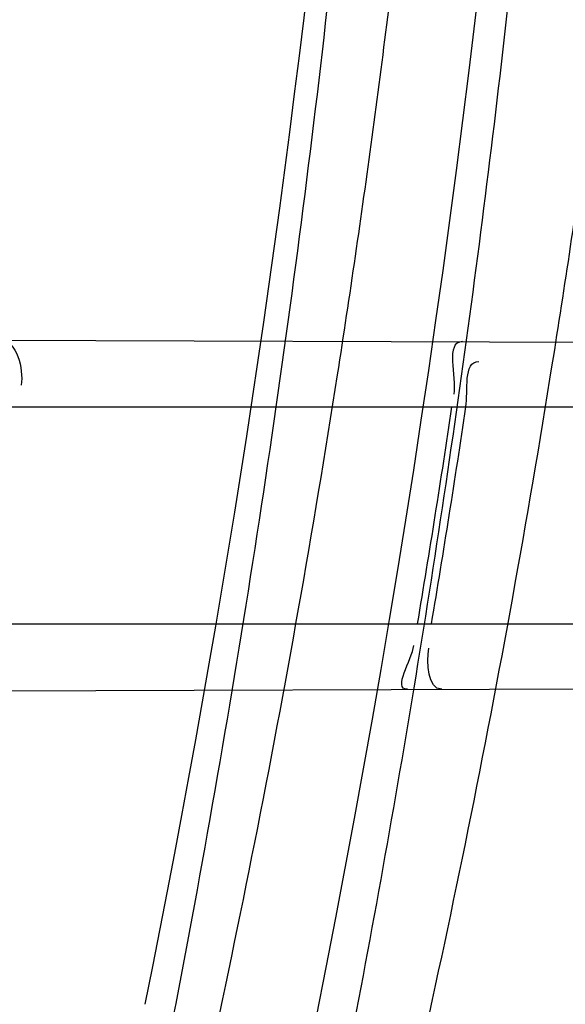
# Model space of a CAD drawing. Header units: millimetres. Extents: x 0 to 297, y 0 to 210.
# Tile 32 of 256: x 146.2236 to 146.2412, y 90.9915 to 91.0233. Entities that reach past the tile are written whole.
import ezdxf

# ---------------------------------------------------------------- set-up
doc = ezdxf.new("R2010")
doc.units = ezdxf.units.MM
doc.header["$LTSCALE"] = 16.335
doc.layers.get('0').update_dxf_attribs({"linetype": 'CONTINUOUS'})
for name, color, linetype in [('01_GLOBAL', 7, 'CONTINUOUS'), ('INTFCLR_1', 7, 'CONTINUOUS'), ('INTFCLR_144815', 7, 'CONTINUOUS')]:
    doc.layers.add(name, color=color, linetype=linetype)

msp = doc.modelspace()

# ---------------------------------------------------------------- linework, layer by layer
at = {"color": 7, "linetype": 'Continuous'}
msp.add_circle((146.8548034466, 92.13446435), 2.66, dxfattribs=at)
at = {"color": 9, "linetype": 'Continuous'}
msp.add_arc((146.8548034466, 92.13446435), 2.6259090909, 182.9674534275, 267.0325465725, dxfattribs=at)
at = {"layer": '01_GLOBAL', "color": 7, "linetype": 'Continuous'}
msp.add_circle((146.8548034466, 92.13446435), 2.695, dxfattribs=at)
at = {"layer": 'INTFCLR_1', "color": 9, "linetype": 'Continuous'}
for p, q in [((146.1996504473, 91.013011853), (146.2590831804, 91.0128043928)), ((146.2003395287, 91.0107686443), (146.2587718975, 91.0107686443)), ((146.1991169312, 91.00376864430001), (146.2577184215, 91.00376864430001)), ((146.1976335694, 91.00151839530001), (146.2574161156, 91.00172707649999))]:
    msp.add_line(p, q, dxfattribs=at)
at = {"layer": 'INTFCLR_1', "color": 6, "linetype": 'Continuous'}
for centre, radius, start, end in [((145.8396077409, 91.0702686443), 0.4224162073, 270, 90.00000002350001), ((145.8396077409, 91.0702686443), 0.4014439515, 270, 90.00000002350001), ((145.8396383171, 91.0702675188), 0.4023317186, 350.4862845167, 351.4956140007), ((145.8400702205, 91.0702675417), 0.402350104, 350.4867199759, 351.4960021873)]:
    msp.add_arc(centre, radius, start, end, dxfattribs=at)
at = {"layer": 'INTFCLR_1', "color": 9, "linetype": 'Continuous'}
for points, knots in [([(146.215167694, 90.9396470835), (146.2159987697, 90.9419085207), (146.2176274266, 90.946474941), (146.2207305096, 90.9557355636), (146.2257654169, 90.97235802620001), (146.2304341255, 90.99186806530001), (146.2335169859, 91.0093050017), (146.2348129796, 91.0182086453), (146.2354818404, 91.02335838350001), (146.2370256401, 91.0362869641), (146.2386297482, 91.0583777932), (146.2383725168, 91.0844410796), (146.2371603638, 91.1013312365), (146.2363978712, 91.10913017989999), (146.2358364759, 91.11431722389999), (146.2341019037, 91.1283170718), (146.2301634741, 91.1507347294), (146.2244881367, 91.17262139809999), (146.2204287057, 91.18561168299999), (146.2189019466, 91.1902581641), (146.2165792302, 91.19710265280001), (146.2113391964, 91.2114121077), (146.2022901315, 91.2324139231), (146.191984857, 91.25225539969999), (146.1848007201, 91.2644679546), (146.1814430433, 91.2699042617), (146.1792124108, 91.2734478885), (146.1731796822, 91.2827676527), (146.1630706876, 91.2970711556), (146.1490288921, 91.31448381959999), (146.1371354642, 91.3275359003), (146.1288272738, 91.33587871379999), (146.1242335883, 91.3402958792), (146.1178598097, 91.34625301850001), (146.1089384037, 91.3540531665), (146.0992814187, 91.3616216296), (146.0931582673, 91.3659756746), (146.0901748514, 91.36797805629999), (146.0877179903, 91.3695554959), (146.0855301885, 91.370872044), (146.0836031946, 91.37188306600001), (146.0825200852, 91.3723860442), (146.0816575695, 91.37269367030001), (146.0810609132, 91.3728329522), (146.0805598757, 91.3727572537), (146.0804622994, 91.37228572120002), (146.0807027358, 91.3717645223), (146.0811202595, 91.37104224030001), (146.0817948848, 91.3701330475), (146.0826939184, 91.36902450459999), (146.0838249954, 91.3677243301), (146.0851758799, 91.36623182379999), (146.086740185, 91.3645487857), (146.0892045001, 91.3619398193), (146.0927127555, 91.3582725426), (146.0992604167, 91.35140180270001), (146.106411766, 91.3436935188), (146.1129263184, 91.3363261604), (146.1169531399, 91.331641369), (146.123428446, 91.3239507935), (146.1333417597, 91.31148785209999), (146.1463378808, 91.2933556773), (146.155744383, 91.27855323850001), (146.1619029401, 91.26801686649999), (146.1660815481, 91.2606062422), (146.1732904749, 91.2470796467), (146.1829180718, 91.22665319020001), (146.189559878, 91.2096229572), (146.192649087, 91.2007931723)], [0, 0, 0, 0, 0.0103790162, 0.0208837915, 0.0420711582, 0.08518389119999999, 0.1071959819, 0.1183353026, 0.1239410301, 0.1295663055, 0.1744258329, 0.2192337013, 0.2417180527, 0.2473539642, 0.2529903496, 0.2641931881, 0.3081223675, 0.3509244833, 0.3614867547, 0.3667496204, 0.3719934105, 0.3926231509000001, 0.4323812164, 0.470412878, 0.488854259, 0.4934078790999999, 0.4979383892, 0.5068921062, 0.5412323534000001, 0.5733304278, 0.6031976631, 0.6172528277, 0.6240454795, 0.630650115, 0.6548352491, 0.6750685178, 0.6834752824, 0.6871962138, 0.6905460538, 0.6960524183, 0.6981915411, 0.6999110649, 0.7012078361, 0.7020914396, 0.7026255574, 0.7031007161, 0.7038824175, 0.7050749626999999, 0.7066970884, 0.7087489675, 0.7112252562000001, 0.7141187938, 0.7174211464, 0.7211233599, 0.729578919, 0.7392839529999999, 0.762009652, 0.7748693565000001, 0.7816473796, 0.7886214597, 0.8181786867, 0.8502212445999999, 0.8846823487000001, 0.8936821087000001, 0.9027944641, 0.9213301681, 0.9597016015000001, 1, 1, 1, 1]), ([(146.0853256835, 91.3712686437), (146.0858354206, 91.3712685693), (146.0884302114, 91.37024205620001), (146.0914097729, 91.3684995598), (146.094679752, 91.36644225), (146.0977098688, 91.3644452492), (146.1039326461, 91.360106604), (146.1137472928, 91.3525690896), (146.1228234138, 91.3447983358), (146.1293077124, 91.3388643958), (146.1339781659, 91.33446754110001), (146.1424222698, 91.3261670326), (146.1545124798, 91.3131819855), (146.1687911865, 91.29585634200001), (146.1790766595, 91.28161812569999), (146.1852148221, 91.2723404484), (146.1874832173, 91.2688147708), (146.1908964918, 91.263408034), (146.1981971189, 91.2512666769), (146.2086731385, 91.2315369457), (146.2178781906, 91.21064109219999), (146.2232089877, 91.19640184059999), (146.2255710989, 91.18959322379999), (146.227123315, 91.18497242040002), (146.2312489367, 91.17205880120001), (146.2370185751, 91.1502981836), (146.2410247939, 91.1279970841), (146.242788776, 91.1140716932), (146.2433595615, 91.1089133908), (146.2441347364, 91.1011583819), (146.2453671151, 91.08436335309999), (146.2456287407, 91.058442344), (146.2439975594, 91.03647449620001), (146.2424282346, 91.02361998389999), (146.2417481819, 91.0184987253), (146.2404303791, 91.0096435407), (146.2372949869, 90.9922981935), (146.2325471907, 90.97289442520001), (146.2274296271, 90.95636879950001), (146.2242749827, 90.9471599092), (146.2226192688, 90.94261896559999), (146.2217743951, 90.9403701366)], [0, 0, 0, 0, 0.0031306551, 0.0166311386, 0.0214593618, 0.0268204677, 0.03892666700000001, 0.0680356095, 0.1027865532, 0.1122690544, 0.1220182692, 0.1421808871, 0.1849821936, 0.2309157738, 0.2799873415, 0.2927705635, 0.2992370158, 0.3057352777, 0.3320402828, 0.3862318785, 0.4428084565, 0.4721382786, 0.4795908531, 0.487069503, 0.5020757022, 0.562848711, 0.6251729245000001, 0.641061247, 0.6490543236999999, 0.6570463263, 0.6889269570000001, 0.7524525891, 0.8160592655, 0.8240370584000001, 0.8319876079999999, 0.8477879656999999, 0.8790177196, 0.9402188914, 0.9703170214, 0.9852457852, 1, 1, 1, 1])]:
    msp.add_open_spline(points, degree=3, knots=knots, dxfattribs=at)
at = {"layer": 'INTFCLR_1', "color": 6, "linetype": 'Continuous'}
for points, knots in [([(146.1150652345, 91.3712686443), (146.1142109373, 91.3712686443), (146.1157546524, 91.3683280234), (146.1170803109, 91.3667058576), (146.1192467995, 91.3638593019), (146.1219201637, 91.3606396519), (146.125337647, 91.3565305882), (146.129332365, 91.3517587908), (146.1336170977, 91.3465688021), (146.1378478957, 91.3413533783), (146.1417862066, 91.33638567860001), (146.1454017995, 91.33172329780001), (146.1486896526, 91.3273866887), (146.1516611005, 91.3233827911), (146.1543369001, 91.3197024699), (146.156743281, 91.3163299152), (146.1589048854, 91.3132456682), (146.1608385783, 91.3104414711), (146.1625660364, 91.3078989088), (146.1641084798, 91.30559694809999), (146.165490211, 91.30350884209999), (146.1667189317, 91.3016311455), (146.1678098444, 91.29994672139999), (146.1687779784, 91.29843810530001), (146.1696459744, 91.2970741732), (146.1706214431, 91.29552968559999), (146.171753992, 91.2937197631), (146.1728766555, 91.29190262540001), (146.1738510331, 91.2903096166), (146.1746912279, 91.2889253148), (146.1756155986, 91.2873892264), (146.1766371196, 91.2856754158), (146.1777643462, 91.28376355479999), (146.1790081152, 91.2816276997), (146.1803754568, 91.2792474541), (146.181880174, 91.2765877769), (146.1835347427, 91.2736124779), (146.1853542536, 91.27027563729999), (146.1873580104, 91.2665190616), (146.1895596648, 91.26228659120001), (146.1919715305, 91.2575132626), (146.194608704, 91.25211957), (146.1974929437, 91.24599442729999), (146.200642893, 91.2390039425), (146.2040752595, 91.23097719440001), (146.207802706, 91.22170867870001), (146.2118351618, 91.2109047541), (146.2161179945, 91.1983172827), (146.2203681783, 91.1842931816), (146.2242872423, 91.1694234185), (146.2276657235, 91.1543820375), (146.2304753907, 91.139299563), (146.2327156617, 91.12423570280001), (146.2343982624, 91.1091881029), (146.2355287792, 91.09419226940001), (146.236117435, 91.07923359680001), (146.2361708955, 91.0643357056), (146.2356951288, 91.04948488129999), (146.2346936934, 91.03468304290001), (146.2331693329, 91.0199420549), (146.2311191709, 91.00523224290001), (146.2285428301, 90.9905732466), (146.2254275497, 90.9759332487), (146.2217708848, 90.96133081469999), (146.2176203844, 90.94696854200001), (146.2132204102, 90.93354429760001), (146.2088852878, 90.9216267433), (146.2048596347, 90.91144843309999), (146.2011587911, 90.9027023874), (146.1977663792, 90.8951298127), (146.1946668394, 90.88853337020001), (146.1918379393, 90.88275133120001), (146.1892594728, 90.8776633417), (146.1869119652, 90.8731715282), (146.1847820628, 90.86920240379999), (146.1828538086, 90.8656918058), (146.1811073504, 90.8625765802), (146.1795253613, 90.85980462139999), (146.1780916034, 90.8573318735), (146.1767959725, 90.85512907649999), (146.1756290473, 90.853169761), (146.1745782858, 90.8514245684), (146.1736278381, 90.8498612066), (146.1727650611, 90.8484544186), (146.1719665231, 90.84716262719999), (146.1711689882, 90.84588214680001), (146.1703111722, 90.8445150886), (146.1693416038, 90.84298277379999), (146.1682509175, 90.8412753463), (146.1670226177, 90.8393723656), (146.1656376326, 90.83725160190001), (146.1640803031, 90.83489670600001), (146.1623329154, 90.8322916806), (146.1603729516, 90.82941522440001), (146.1581781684, 90.826247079), (146.1557236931, 90.8227690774), (146.1529902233, 90.81897164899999), (146.1499514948, 90.81483864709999), (146.1465806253, 90.8103557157), (146.1428687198, 90.80553486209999), (146.1388145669, 90.8003907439), (146.1344498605, 90.7949851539), (146.129996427, 90.7895765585), (146.1258273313, 90.7845911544), (146.1222457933, 90.7802900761), (146.1194492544, 90.7769295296), (146.1171773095, 90.7739602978), (146.1158081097, 90.7722877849), (146.114193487, 90.7692686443), (146.1150652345, 90.7692686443)], [0, 0, 0, 0, 0.0038604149, 0.007501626, 0.0124785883, 0.0188917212, 0.0268498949, 0.0364677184, 0.0470694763, 0.05724446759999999, 0.0668187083, 0.0757144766, 0.08390537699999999, 0.0914099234, 0.09824517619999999, 0.1044667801, 0.1101313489, 0.1152642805, 0.1198589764, 0.1240215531, 0.1277856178, 0.1311734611, 0.1341617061, 0.1368541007, 0.1392736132, 0.1414672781, 0.1451087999, 0.148921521, 0.1511192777, 0.1535471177, 0.1562389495, 0.1592204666, 0.1625628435, 0.1662680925, 0.1703891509, 0.1749670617, 0.1800766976, 0.185772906, 0.1921414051, 0.1993155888, 0.2073311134, 0.2163077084, 0.2264451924, 0.2379233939, 0.2509534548, 0.2658909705, 0.2830621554, 0.3030578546, 0.3259639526, 0.3492662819, 0.3725305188, 0.395610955, 0.4185782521, 0.4413347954, 0.4640172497, 0.4865192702, 0.5089682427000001, 0.5313242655, 0.5536477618, 0.5759939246, 0.5982772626, 0.6207472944, 0.6432362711, 0.6658996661, 0.6887559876, 0.7107777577, 0.7297237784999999, 0.7460531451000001, 0.7602331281, 0.7726347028, 0.7835467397, 0.7931663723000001, 0.8017211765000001, 0.8093215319, 0.8160683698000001, 0.8220757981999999, 0.8274205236, 0.83220661, 0.8364980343, 0.8403367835, 0.8437547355, 0.8468031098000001, 0.8495420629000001, 0.8520223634, 0.8542604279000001, 0.8564046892, 0.8588391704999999, 0.8615533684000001, 0.8645986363, 0.8679945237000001, 0.8717882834, 0.8760445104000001, 0.8807522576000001, 0.8859628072, 0.8917731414, 0.8981681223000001, 0.9051985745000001, 0.9129160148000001, 0.9213486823, 0.930543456, 0.9404096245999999, 0.9509435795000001, 0.9619432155, 0.9720502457, 0.9803711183, 0.9870628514, 0.9922716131, 0.9960607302, 1, 1, 1, 1]), ([(146.1150652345, 90.7692686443), (146.1160387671, 90.7692686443), (146.1177271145, 90.7704064), (146.1203228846, 90.771969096), (146.1232989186, 90.77413160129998), (146.1269787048, 90.7769491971), (146.1313602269, 90.7805465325), (146.136189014, 90.7847397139), (146.1410884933, 90.7892225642), (146.14571304, 90.7936536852), (146.1499506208, 90.7978758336), (146.1538079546, 90.8018604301), (146.1573032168, 90.80558744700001), (146.1604624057, 90.80905244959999), (146.1633068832, 90.8122543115), (146.1658602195, 90.8151952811), (146.1681553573, 90.81789510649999), (146.1702110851, 90.8203595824), (146.1720499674, 90.82260144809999), (146.1736917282, 90.82463420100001), (146.175161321, 90.82647923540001), (146.1764960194, 90.8281758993), (146.177810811, 90.8298661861), (146.1792115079, 90.8316888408), (146.1806985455, 90.83365031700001), (146.1821699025, 90.8356187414), (146.183615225, 90.8375779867), (146.1851191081, 90.83964462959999), (146.1867839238, 90.8419668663), (146.1886446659, 90.84460610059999), (146.1907239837, 90.84761283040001), (146.1930437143, 90.8510418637), (146.1956231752, 90.8549500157), (146.1984823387, 90.8594072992), (146.2016518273, 90.86451166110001), (146.2051614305, 90.8703758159), (146.209038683, 90.87713741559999), (146.2133125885, 90.8849785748), (146.2180078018, 90.8941127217), (146.2231555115, 90.90485947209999), (146.2286552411, 90.91737178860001), (146.2341538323, 90.9312565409), (146.2392951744, 90.9458956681), (146.2438614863, 90.9607345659), (146.2478132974, 90.9756282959), (146.2511637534, 90.9905608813), (146.2539112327, 91.0054533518), (146.2560779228, 91.020346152), (146.2576685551, 91.0351758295), (146.2586982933, 91.04996599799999), (146.2591763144, 91.0647019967), (146.2591102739, 91.07938636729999), (146.2585051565, 91.0940278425), (146.2573642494, 91.1086171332), (146.2556872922, 91.1231604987), (146.2534729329, 91.1376558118), (146.2507211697, 91.1520808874), (146.2474209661, 91.1664680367), (146.2435667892, 91.18079923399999), (146.239139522, 91.1950910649), (146.234151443, 91.20927087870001), (146.2288018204, 91.2228037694), (146.2234345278, 91.2350612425), (146.218408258, 91.24561069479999), (146.2138248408, 91.25458398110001), (146.2096571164, 91.2622864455), (146.2058775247, 91.2689320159), (146.2024553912, 91.2746998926), (146.1993628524, 91.27972662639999), (146.196567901, 91.2841272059), (146.1940471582, 91.2879852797), (146.1917761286, 91.291377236), (146.189737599, 91.2943570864), (146.1879066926, 91.29698229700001), (146.18627007, 91.2992900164), (146.1848016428, 91.3013303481), (146.183482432, 91.3031394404), (146.182221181, 91.3048484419), (146.1809100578, 91.3066048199), (146.1794654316, 91.30851560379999), (146.1779774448, 91.3104564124), (146.1764846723, 91.31237679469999), (146.1749729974, 91.3142966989), (146.1733137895, 91.3163746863), (146.1714604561, 91.3186595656), (146.1693845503, 91.3211749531), (146.1670661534, 91.32393152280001), (146.1644777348, 91.32694376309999), (146.1615962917, 91.33021938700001), (146.1583918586, 91.3337681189), (146.154841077, 91.33758842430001), (146.1509238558, 91.34167085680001), (146.1466153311, 91.3459997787), (146.1419164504, 91.35053715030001), (146.1369054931, 91.3551583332), (146.1319289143, 91.35951049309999), (146.1273729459, 91.3632762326), (146.1235388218, 91.3662278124), (146.1204516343, 91.36848349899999), (146.1177826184, 91.37009623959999), (146.1160568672, 91.3712686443), (146.1150652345, 91.3712686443)], [0, 0, 0, 0, 0.0042187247, 0.0081401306, 0.0133978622, 0.0200459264, 0.0282638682, 0.0379443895, 0.0477615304, 0.05703690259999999, 0.0656973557, 0.0736821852, 0.0810680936, 0.0878383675, 0.0940009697, 0.0996271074, 0.1047154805, 0.1093563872, 0.1135342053, 0.1172803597, 0.1206792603, 0.1237557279, 0.1266349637, 0.1299589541, 0.1337168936, 0.1373013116, 0.1406085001, 0.1442672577, 0.148377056, 0.1529904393, 0.1582606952, 0.164218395, 0.1709303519, 0.1785521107, 0.1871652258, 0.1969659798, 0.2081658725, 0.2209392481, 0.2356613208, 0.2526660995, 0.2725685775, 0.2948769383, 0.3173640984, 0.3397873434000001, 0.3621386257, 0.3841211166, 0.4060891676, 0.4277469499, 0.4493218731, 0.470705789, 0.4919793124, 0.5131981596, 0.5343255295, 0.5554668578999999, 0.5765984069, 0.5977513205, 0.6189954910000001, 0.6402209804, 0.6617015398, 0.6832900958, 0.7050415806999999, 0.7268239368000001, 0.7463339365, 0.7630160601, 0.7774553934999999, 0.7899931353, 0.8009638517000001, 0.8105830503, 0.8190545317, 0.8265380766, 0.8331730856, 0.8390248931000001, 0.8442268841, 0.8488182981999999, 0.8528943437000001, 0.8564866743, 0.8597116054, 0.8625968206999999, 0.8656908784, 0.8692094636, 0.8729771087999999, 0.8762884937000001, 0.879749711, 0.8835661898, 0.8878115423, 0.8924986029, 0.8976989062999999, 0.9034198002, 0.9097088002, 0.9166034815, 0.9241390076, 0.9323094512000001, 0.9411199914, 0.9506041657, 0.9606137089, 0.9706541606, 0.9792553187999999, 0.9862062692, 0.9916647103, 0.9957028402, 1, 1, 1, 1])]:
    msp.add_open_spline(points, degree=3, knots=knots, dxfattribs=at)
for points in [[(146.2229665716, 91.0129304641), (146.2235027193, 91.0129285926), (146.2237291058, 91.01200292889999), (146.2236471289, 91.0114730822)], [(146.237886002, 91.01287838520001), (146.2373122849, 91.01288038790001), (146.2376930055, 91.0117472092), (146.2376081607, 91.01117979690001)], [(146.2379967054, 91.0107686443), (146.2380720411, 91.01127248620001), (146.2379002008, 91.0122419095), (146.2384096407, 91.0122401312)], [(146.2361062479, 91.0016526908), (146.235629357, 91.0016510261), (146.2362414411, 91.00259693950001), (146.2363202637, 91.0030672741)], [(146.2372161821, 91.00165656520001), (146.2367545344, 91.00165495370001), (146.2367277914, 91.0025234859), (146.2368040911, 91.0029787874)]]:
    msp.add_open_spline(points, degree=3, dxfattribs=at)
at = {"layer": 'INTFCLR_144815', "color": 6, "linetype": 'Continuous'}
for radius in [0.4466793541, 0.4256665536]:
    msp.add_circle((145.8396077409, 91.0702686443), radius, dxfattribs=at)
for radius, start, end in [(0.6157754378, 313.9937911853, 154.5150993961), (0.5947754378, 312.9543589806, 154.5144414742), (0.5751005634, 282.2440355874, 71.2863570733), (0.4537777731, 308.490992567, 51.50900743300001), (0.3959554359, 348.5228250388, 11.4771749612)]:
    msp.add_arc((145.8396077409, 91.0702686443), radius, start, end, dxfattribs=at)
at = {"layer": 'INTFCLR_144815', "color": 9, "linetype": 'Continuous'}
for centre, radius, start, end in [((145.8396077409, 91.0702686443), 0.5712784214, 292.4997540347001, 54.0964566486), ((145.8396102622, 91.0702698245), 0.5153523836, 292.4997540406, 54.09645665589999), ((145.8396077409, 91.0702686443), 0.450734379, 313.8592910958, 46.1407088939)]:
    msp.add_arc(centre, radius, start, end, dxfattribs=at)
at = {"layer": 'INTFCLR_144815', "color": 6, "linetype": 'Continuous'}
for points, knots in [([(146.1515348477, 90.7587687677), (146.1512150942, 90.7587746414), (146.1512119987, 90.7600070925), (146.1517859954, 90.7606977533), (146.1523169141, 90.7616585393), (146.1528921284, 90.7625183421), (146.1535763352, 90.7635215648), (146.1543814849, 90.7646472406), (146.15530592, 90.76590779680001), (146.1563525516, 90.76730531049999), (146.1575225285, 90.7688454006), (146.1588179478, 90.7705337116), (146.1602417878, 90.77237807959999), (146.1617966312, 90.7743862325), (146.1634827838, 90.7765637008), (146.1652973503, 90.7789125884), (146.1672357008, 90.7814334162), (146.169295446, 90.7841302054), (146.1714790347, 90.7870140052), (146.1737896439, 90.7900978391), (146.1762240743, 90.7933873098), (146.1787743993, 90.79688231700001), (146.1814309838, 90.80058082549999), (146.1841860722, 90.80448380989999), (146.1870298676, 90.8085896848), (146.1899514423, 90.8128953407), (146.1929388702, 90.81739609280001), (146.195979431, 90.82208572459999), (146.1990598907, 90.82695665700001), (146.2021667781, 90.832000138), (146.2052866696, 90.837206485), (146.2084064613, 90.8425653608), (146.2115136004, 90.84806604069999), (146.2145962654, 90.85369765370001), (146.2176434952, 90.85944939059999), (146.2206452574, 90.86531064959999), (146.2235925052, 90.87127120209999), (146.2264771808, 90.8773212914), (146.2292921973, 90.88345171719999), (146.2320314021, 90.88965389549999), (146.2346894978, 90.8959198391), (146.2372619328, 90.9022420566), (146.2397453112, 90.90861474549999), (146.2421317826, 90.9150191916), (146.2444188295, 90.9214479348), (146.2466074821, 90.92790255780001), (146.2487002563, 90.9343910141), (146.2506975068, 90.9409155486), (146.2525965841, 90.9474680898), (146.2543963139, 90.95404485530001), (146.2560946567, 90.9606375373), (146.2576905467, 90.9672398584), (146.2591843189, 90.9738506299), (146.2605765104, 90.98046966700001), (146.2618676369, 90.9870969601), (146.2630580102, 90.99373176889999), (146.2641477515, 91.00037227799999), (146.2651369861, 91.0070162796), (146.2660260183, 91.0136624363), (146.2668152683, 91.02031037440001), (146.2675051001, 91.0269596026), (146.2680958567, 91.03360976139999), (146.2685878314, 91.0402603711), (146.2689813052, 91.04691137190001), (146.269276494, 91.05356251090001), (146.2694735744, 91.0602138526), (146.2695726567, 91.0668651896), (146.2695738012, 91.07351660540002), (146.2694770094, 91.08016791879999), (146.2692822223, 91.0868192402), (146.2689893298, 91.0934703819), (146.2685981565, 91.1001213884), (146.2681084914, 91.10677196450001), (146.2675200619, 91.1134219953), (146.2668325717, 91.12007108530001), (146.2660456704, 91.1267189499), (146.2651589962, 91.1333650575), (146.2641721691, 91.140008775), (146.2630848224, 91.1466492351), (146.2618965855, 91.1532855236), (146.2606070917, 91.1599166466), (146.2592161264, 91.1665408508), (146.2577236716, 91.1731557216), (146.25612979, 91.17975889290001), (146.2544344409, 91.1863486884), (146.2526374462, 91.19292404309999), (146.2507388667, 91.199483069), (146.2487392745, 91.2060224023), (146.2466397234, 91.21253772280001), (146.2444415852, 91.21902445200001), (146.2421464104, 91.2254781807), (146.2397562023, 91.2318939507), (146.2372735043, 91.23826617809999), (146.2347014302, 91.24458873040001), (146.2320437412, 91.2508548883), (146.2293049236, 91.2570573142), (146.2264902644, 91.2631880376), (146.2236059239, 91.2692384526), (146.220658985, 91.2751993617), (146.2176574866, 91.2810610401), (146.2146104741, 91.2868132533), (146.211527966, 91.2924454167), (146.2084209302, 91.29794670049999), (146.2053011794, 91.3033062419), (146.2021812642, 91.3085133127), (146.1990742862, 91.31355757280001), (146.1959936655, 91.31842933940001), (146.1929528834, 91.3231198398), (146.189965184, 91.32762147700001), (146.187043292, 91.3319280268), (146.1841991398, 91.3360347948), (146.1814436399, 91.339938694), (146.1787864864, 91.34363828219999), (146.1762360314, 91.34713370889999), (146.1737992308, 91.3504265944), (146.1714816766, 91.35351982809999), (146.1692876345, 91.3564173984), (146.1672201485, 91.3591241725), (146.1652811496, 91.36164570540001), (146.1634716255, 91.36398800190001), (146.1617917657, 91.3661573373), (146.1602410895, 91.3681601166), (146.1588186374, 91.3700026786), (146.1575230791, 91.3716911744), (146.1563528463, 91.37323156), (146.1553062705, 91.3746291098), (146.1543814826, 91.3758897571), (146.1535770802, 91.37701559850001), (146.1528902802, 91.3780187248), (146.1523225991, 91.3788790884), (146.1518630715, 91.37966964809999), (146.151402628, 91.3804116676), (146.1510534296, 91.3817596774), (146.1515348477, 91.3817685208)], [0, 0, 0, 0, 0.0014103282, 0.0032894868, 0.0045784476, 0.006109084, 0.0078878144, 0.009921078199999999, 0.0122159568, 0.0147800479, 0.0176210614, 0.0207450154, 0.0241645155, 0.0278962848, 0.0319450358, 0.0363094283, 0.0409856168, 0.0459681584, 0.0512740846, 0.0569372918, 0.0629614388, 0.06932079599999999, 0.0760170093, 0.0830428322, 0.09038864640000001, 0.09804223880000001, 0.1059886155, 0.1142106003, 0.1226891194, 0.1314036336, 0.1403327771, 0.1494548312, 0.1587482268, 0.1681920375, 0.1777662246, 0.1874518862, 0.1972313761, 0.2070885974, 0.2170088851, 0.2269790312, 0.2369874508, 0.247023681, 0.2570780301, 0.2671479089, 0.2771627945, 0.2871678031, 0.297203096, 0.3072268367, 0.3172573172, 0.3272873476, 0.3372951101, 0.3472786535, 0.3572404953, 0.3671820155, 0.3771057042, 0.38701475, 0.3969071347, 0.4067804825, 0.4166362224, 0.4264761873, 0.4363022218, 0.4461151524, 0.4559173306, 0.4657100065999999, 0.4754958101, 0.4852761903, 0.4950537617, 0.5048299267, 0.514607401, 0.5243876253, 0.5341732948, 0.5439658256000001, 0.5537677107, 0.5635801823, 0.5734055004, 0.5832449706, 0.5931003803, 0.6029729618, 0.6128636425, 0.6227732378, 0.6327028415, 0.6426530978, 0.6526214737, 0.6626060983, 0.6726078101, 0.6826271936, 0.6926651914, 0.7027189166, 0.7127821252, 0.7228511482, 0.7329216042, 0.7429877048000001, 0.7530428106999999, 0.7630790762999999, 0.7730874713, 0.7830577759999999, 0.7929782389, 0.8028356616, 0.8126154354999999, 0.8223014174, 0.8318761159, 0.8413205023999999, 0.8506146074, 0.8597374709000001, 0.8686675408, 0.8773831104, 0.8858627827, 0.8940860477, 0.9020337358, 0.9096886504, 0.9170358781, 0.9240630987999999, 0.9307608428, 0.9371226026, 0.9431446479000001, 0.9488258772, 0.9541674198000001, 0.9591725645, 0.9638462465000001, 0.9681947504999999, 0.9722253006, 0.9759458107, 0.979364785, 0.9824904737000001, 0.9853313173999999, 0.9878955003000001, 0.9901906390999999, 0.9922241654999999, 0.994002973, 0.9955336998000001, 0.9968227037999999, 0.9978766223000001, 1, 1, 1, 1]), ([(146.1616919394, 91.3712686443), (146.1613689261, 91.3712686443), (146.161354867, 91.3700255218), (146.1618990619, 91.3693139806), (146.1624036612, 91.3683331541), (146.1629511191, 91.3674540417), (146.1636029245, 91.3664290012), (146.1643702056, 91.3652789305), (146.1652510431, 91.3639918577), (146.1662478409, 91.3625660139), (146.1673615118, 91.3609958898), (146.1685933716, 91.35927662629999), (146.1699443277, 91.3574028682), (146.1714151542, 91.35536903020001), (146.1730061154, 91.3531695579), (146.1747171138, 91.35079874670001), (146.1765473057, 91.34825122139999), (146.1784952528, 91.3455217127), (146.1805585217, 91.34260561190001), (146.1827337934, 91.3394988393), (146.1850166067, 91.33619825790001), (146.187401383, 91.332701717), (146.1898813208, 91.3290083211), (146.1924484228, 91.32511854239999), (146.1950935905, 91.32103426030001), (146.1978067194, 91.31675882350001), (146.2005768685, 91.3122970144), (146.2033924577, 91.3076549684), (146.2062415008, 91.3028400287), (146.2091118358, 91.2978605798), (146.2119913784, 91.29272580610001), (146.2148683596, 91.2874454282), (146.2177314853, 91.2820295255), (146.2205700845, 91.27648833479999), (146.2233742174, 91.2708320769), (146.2261347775, 91.2650707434), (146.2288435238, 91.2592139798), (146.2314930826, 91.2532710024), (146.2340769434, 91.24725050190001), (146.2365894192, 91.2411606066), (146.2390255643, 91.2350089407), (146.2413812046, 91.22880240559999), (146.2436527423, 91.2225475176), (146.2458372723, 91.21624994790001), (146.2479322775, 91.2099152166), (146.2499358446, 91.2035479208), (146.2518463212, 91.19715263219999), (146.2536625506, 91.1907330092), (146.255383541, 91.184292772), (146.2570086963, 91.17783475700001), (146.2585375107, 91.17136193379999), (146.2599697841, 91.16487642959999), (146.261305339, 91.1583806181), (146.262544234, 91.1518760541), (146.2636865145, 91.1453645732), (146.2647323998, 91.1388472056), (146.265682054, 91.1323253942), (146.2665357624, 91.1257998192), (146.2672937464, 91.1192715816), (146.2679563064, 91.1127410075), (146.2685236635, 91.1062089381), (146.2689960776, 91.09967549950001), (146.2693737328, 91.09314134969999), (146.2696568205, 91.0866064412), (146.2698454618, 91.08007129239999), (146.2699397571, 91.07353577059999), (146.2699397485, 91.0670003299), (146.2698454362, 91.06046482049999), (146.2696567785, 91.053929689), (146.2693736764, 91.0473948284), (146.2689960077, 91.0408607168), (146.2685235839, 91.0343273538), (146.2679562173, 91.0277953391), (146.2672936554, 91.0212648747), (146.2665356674, 91.0147367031), (146.2656819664, 91.0082112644), (146.2647323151, 91.0016895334), (146.263686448, 90.9951723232), (146.2625441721, 90.9886608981), (146.2613053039, 90.982156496), (146.2599697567, 90.975660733), (146.2585375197, 90.9691753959), (146.257008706, 90.96270257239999), (146.2553835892, 90.9562447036), (146.2536625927, 90.949804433), (146.2518464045, 90.94338494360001), (146.2499359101, 90.9369895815), (146.2479323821, 90.9306223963), (146.2458373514, 90.92428757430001), (146.2436528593, 90.9179901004), (146.2413812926, 90.9117351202), (146.2390256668, 90.90552861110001), (146.2365895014, 90.899376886), (146.2340770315, 90.8932869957), (146.2314931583, 90.88726645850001), (146.2288435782, 90.88132342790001), (146.2261348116, 90.875466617), (146.2233742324, 90.86970524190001), (146.2205700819, 90.8640489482), (146.2177314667, 90.8585077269), (146.2148683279, 90.8530918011), (146.2119913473, 90.8478114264), (146.2091118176, 90.84267667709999), (146.2062415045, 90.8376972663), (146.2033924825, 90.8328823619), (146.200576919, 90.82824035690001), (146.1978068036, 90.82377859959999), (146.1950937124, 90.8195032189), (146.1924485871, 90.815418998), (146.1898815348, 90.8115292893), (146.1874016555, 90.8078359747), (146.1850169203, 90.8043394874), (146.1827341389, 90.8010389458), (146.1805588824, 90.7979321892), (146.1784956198, 90.79501609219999), (146.1765476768, 90.7922865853), (146.1747174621, 90.7897390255), (146.1730064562, 90.78736820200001), (146.1714154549, 90.7851686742), (146.1699446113, 90.78313481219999), (146.1685936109, 90.7812609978), (146.1673617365, 90.7795417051), (146.1662480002, 90.7779715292), (146.1652512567, 90.7765456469), (146.1643701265, 90.7752585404), (146.1636036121, 90.7741083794), (146.1629493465, 90.7730834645), (146.1624091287, 90.7722038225), (146.1619724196, 90.7713972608), (146.1615362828, 90.7706337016), (146.1612048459, 90.7692686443), (146.1616919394, 90.7692686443)], [0, 0, 0, 0, 0.0014863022, 0.0034583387, 0.00480742, 0.0064070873, 0.008263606, 0.0103831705, 0.0127725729, 0.0154385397, 0.018388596, 0.0216299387, 0.0251705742, 0.0290176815, 0.0331791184, 0.0376612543, 0.0424708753, 0.0476126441, 0.053091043, 0.05890788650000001, 0.0650637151, 0.071556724, 0.0783824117, 0.08553378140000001, 0.09300120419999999, 0.1007725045, 0.1088330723, 0.1171662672, 0.125753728, 0.1345758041, 0.1436120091, 0.1528416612, 0.1622443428, 0.1717998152, 0.1814887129, 0.1912927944, 0.2011949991, 0.2111795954, 0.2212322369, 0.2313400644, 0.2414915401, 0.251676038, 0.2618853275, 0.272110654, 0.2823462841, 0.2925853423, 0.3028240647, 0.3130572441, 0.3232827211, 0.3334966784, 0.3436983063, 0.353884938, 0.364056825, 0.3742120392, 0.3843517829, 0.3944749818, 0.4045834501, 0.4146764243, 0.4247563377, 0.4348229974, 0.4448791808, 0.4549248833, 0.4649631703, 0.4749943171, 0.4850215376, 0.4950452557, 0.505068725, 0.5150924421, 0.5251196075, 0.5351507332, 0.5451888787, 0.5552345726, 0.5652905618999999, 0.5753571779, 0.5854368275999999, 0.5955298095, 0.6056379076, 0.615761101, 0.6259004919, 0.6360558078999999, 0.6462271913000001, 0.6564139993, 0.6666151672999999, 0.6768294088, 0.6870543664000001, 0.6972879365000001, 0.7075261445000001, 0.7177656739, 0.7280008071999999, 0.7382265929, 0.7484354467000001, 0.7586203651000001, 0.7687717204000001, 0.7788795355, 0.7889322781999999, 0.7989169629, 0.8088192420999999, 0.8186233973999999, 0.8283123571, 0.8378678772, 0.8472706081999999, 0.8565002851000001, 0.8655364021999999, 0.8743584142, 0.8829458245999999, 0.8912789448, 0.8993394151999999, 0.9071106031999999, 0.9145779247, 0.9217291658, 0.9285546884, 0.9350475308, 0.9412033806, 0.9470201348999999, 0.9524985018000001, 0.9576403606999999, 0.9624499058, 0.9669322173, 0.9710936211, 0.9749409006, 0.978481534, 0.9817230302, 0.984673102, 0.9873392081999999, 0.9897286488, 0.9918483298, 0.9937048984, 0.9953046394, 0.9966537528, 0.9977587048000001, 1, 1, 1, 1]), ([(146.2419187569, 91.0702686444), (146.2419187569, 91.06613607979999), (146.2417972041, 91.05786639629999), (146.2412501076, 91.0454639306), (146.2403370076, 91.0330611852), (146.2390551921, 91.0206591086), (146.2374020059, 91.0082597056), (146.2353745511, 90.9958666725), (146.2329686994, 90.9834856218), (146.2301810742, 90.97112470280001), (146.2270107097, 90.95879507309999), (146.2234550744, 90.94651340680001), (146.2195175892, 90.9342992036), (146.2152018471, 90.92217797), (146.2105195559, 90.91018200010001), (146.2054865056, 90.8983497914), (146.2001294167, 90.88672936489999), (146.1944851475, 90.87537681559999), (146.1886034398, 90.864358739), (146.1825493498, 90.85374803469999), (146.1764022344, 90.8436226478), (146.1702548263, 90.83406187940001), (146.1642079, 90.8251386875), (146.1583638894, 90.81691313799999), (146.1528175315, 90.8094256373), (146.1476486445, 90.8026921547), (146.1429171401, 90.7967071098), (146.1386605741, 90.79144619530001), (146.1349015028, 90.7868682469), (146.1316394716, 90.7829304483), (146.1288735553, 90.7795769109), (146.1265811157, 90.7767756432), (146.1247678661, 90.7744523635), (146.1233636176, 90.77265634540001), (146.1224842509, 90.77114967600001), (146.1217601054, 90.7703143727), (146.1218564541, 90.7692686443), (146.1221340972, 90.7692686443)], [0, 0, 0, 0, 0.0373969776, 0.0748305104, 0.1123278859, 0.1499208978, 0.1876426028, 0.2255106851, 0.2635438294, 0.3017616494, 0.3401610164, 0.3787310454, 0.4174490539, 0.4562752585, 0.4951477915, 0.5339633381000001, 0.5726158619, 0.6109244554, 0.6486768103, 0.6856239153, 0.7214601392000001, 0.7558561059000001, 0.7884730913, 0.8189949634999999, 0.8471589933, 0.8727898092, 0.8958085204, 0.9161981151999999, 0.9340282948, 0.9494114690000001, 0.9624736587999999, 0.9733586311, 0.9821878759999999, 0.9890812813, 0.9941468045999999, 0.9974875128, 1, 1, 1, 1]), ([(146.1415550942, 90.7587687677), (146.1412445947, 90.7587743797), (146.1412273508, 90.7599724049), (146.1418093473, 90.7606387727), (146.1423391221, 90.7615699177), (146.1429159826, 90.7624033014), (146.1436016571, 90.7633763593), (146.1444091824, 90.7644685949), (146.145336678, 90.7656922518), (146.1463871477, 90.7670492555), (146.1475618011, 90.7685451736), (146.1488622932, 90.77018488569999), (146.150290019, 90.7719740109), (146.1518464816, 90.77391869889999), (146.1535329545, 90.7760254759), (146.1553505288, 90.77830129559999), (146.157299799, 90.78075322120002), (146.1593809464, 90.7833885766), (146.1615932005, 90.78621431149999), (146.1639344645, 90.7892365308), (146.1664007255, 90.7924596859), (146.1689860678, 90.79588646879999), (146.1716830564, 90.7995181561), (146.1744830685, 90.8033548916), (146.1773763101, 90.8073955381), (146.180351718, 90.81163732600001), (146.1833970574, 90.81607573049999), (146.1864992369, 90.8207046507), (146.1896445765, 90.82551653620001), (146.1928191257, 90.8305026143), (146.1960089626, 90.8356531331), (146.1992004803, 90.8409576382), (146.2023806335, 90.8464052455), (146.205537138, 90.85198490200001), (146.2086586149, 90.8576856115), (146.2117346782, 90.863496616), (146.2147559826, 90.8694075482), (146.2177142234, 90.8754085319), (146.2206021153, 90.8814902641), (146.2234133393, 90.88764405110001), (146.2261424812, 90.893861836), (146.2287849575, 90.9001361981), (146.2313369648, 90.90646040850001), (146.2337953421, 90.91282827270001), (146.2361575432, 90.91923421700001), (146.238421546, 90.9256732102), (146.2405857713, 90.93214070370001), (146.2426490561, 90.93863268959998), (146.2446105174, 90.9451454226), (146.2464696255, 90.95167578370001), (146.2482260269, 90.9582208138), (146.249879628, 90.96477812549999), (146.2514304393, 90.9713454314), (146.252878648, 90.9779209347), (146.2542244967, 90.9845029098), (146.2554683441, 90.9910900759), (146.2566105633, 90.997681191), (146.2576515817, 91.0042753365), (146.2585918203, 91.01087163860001), (146.2594317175, 91.01746950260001), (146.2601716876, 91.0240684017), (146.260812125, 91.0306679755), (146.2613533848, 91.03726792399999), (146.2617957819, 91.0438680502), (146.2621395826, 91.05046822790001), (146.2623849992, 91.0570683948), (146.2625321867, 91.06366852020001), (146.2625648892, 91.0680687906), (146.2625648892, 91.0702686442)], [0, 0, 0, 0, 0.0027272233, 0.00637693, 0.0088871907, 0.0118720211, 0.0153444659, 0.0193180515, 0.02380733, 0.0288260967, 0.0343890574, 0.0405101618, 0.0472051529, 0.05449051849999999, 0.0623846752, 0.0709044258, 0.0800682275, 0.08989261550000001, 0.1003941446, 0.1115838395, 0.1234656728, 0.1360350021, 0.1492811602, 0.1631910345, 0.1777467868, 0.1929237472, 0.2086919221, 0.2250163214, 0.241858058, 0.2591751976, 0.2769240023, 0.2950599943, 0.3135389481, 0.3323178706, 0.3513557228, 0.3706138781, 0.3900565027, 0.40965088, 0.4293672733, 0.4491790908, 0.4690627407, 0.4889974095, 0.5089649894, 0.5289504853, 0.5489397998, 0.5689220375, 0.5888883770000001, 0.6088300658, 0.6287418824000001, 0.6486179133, 0.6684555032, 0.6882511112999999, 0.7080041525, 0.7277129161, 0.7473782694, 0.7670001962, 0.7865808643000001, 0.8061213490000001, 0.8256243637, 0.8450923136, 0.8645285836, 0.8839363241, 0.9033192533, 0.9226811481, 0.9420259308, 0.9613578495, 0.9806810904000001, 1, 1, 1, 1]), ([(146.1691690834, 90.7763969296), (146.1687851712, 90.7764036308), (146.1689546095, 90.7779189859), (146.1697315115, 90.7790599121), (146.1708843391, 90.7812089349), (146.1725602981, 90.7837422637), (146.1747341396, 90.7870099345), (146.1774252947, 90.7909276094), (146.1806308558, 90.7955824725), (146.1842332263, 90.8008456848), (146.1879731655, 90.8063911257), (146.1915725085, 90.81184155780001), (146.1948750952, 90.81694711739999), (146.1978706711, 90.8216835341), (146.200574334, 90.826050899), (146.2030116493, 90.8300665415), (146.2051949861, 90.833734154), (146.2071471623, 90.8370715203), (146.2088885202, 90.8400980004), (146.2104549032, 90.84286235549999), (146.2119718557, 90.8455760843), (146.2135082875, 90.84836552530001), (146.215040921, 90.85119346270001), (146.216458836, 90.8538498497), (146.2177089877, 90.85622567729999), (146.2188113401, 90.8583465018), (146.2197838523, 90.8602379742), (146.2206875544, 90.8620133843), (146.221596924, 90.86381876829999), (146.2225851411, 90.86580179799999), (146.2236776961, 90.86802093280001), (146.2248886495, 90.8705142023), (146.2262310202, 90.8733218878), (146.2277173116, 90.8764866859), (146.2293581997, 90.88005189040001), (146.231170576, 90.88408194), (146.2331660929, 90.8886406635), (146.2353605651, 90.893809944), (146.2377752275, 90.89970198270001), (146.2404300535, 90.9064559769), (146.24333995, 90.91423982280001), (146.2465092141, 90.923233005), (146.2499429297, 90.93370532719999), (146.25355238, 90.94574839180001), (146.2570962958, 90.95895711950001), (146.2603400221, 90.9727381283), (146.2631548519, 90.98660551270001), (146.265532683, 91.00051874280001), (146.2674745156, 91.0144574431), (146.268982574, 91.02842891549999), (146.2700557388, 91.0423940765), (146.2706967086, 91.05634558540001), (146.270839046, 91.0656329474), (146.270839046, 91.0702686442)], [0, 0, 0, 0, 0.0036397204, 0.0085369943, 0.0157954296, 0.0255088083, 0.0378134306, 0.0528137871, 0.0706279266, 0.09136563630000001, 0.1132788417, 0.1340284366, 0.1532798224, 0.1709168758, 0.1871507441, 0.2019689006, 0.2154440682, 0.2276101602, 0.2386187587, 0.2485421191, 0.257728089, 0.268088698, 0.2787291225, 0.288218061, 0.2966314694, 0.3041773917, 0.3108751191, 0.3167920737, 0.3230614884, 0.3300369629, 0.337794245, 0.3465081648, 0.3563110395, 0.3672939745, 0.3796510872, 0.3935134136, 0.4091801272, 0.426821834, 0.4467452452, 0.4695381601, 0.4956096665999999, 0.5255127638, 0.5599184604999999, 0.6000687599, 0.6446728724, 0.6895337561, 0.7342496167, 0.7787833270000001, 0.8233104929, 0.8676315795, 0.9119694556, 0.9560574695, 1, 1, 1, 1]), ([(146.2915000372, 91.0702686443), (146.2915000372, 91.0656668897), (146.2913516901, 91.0564528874), (146.2906831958, 91.04263355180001), (146.2895662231, 91.0288129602), (146.2879983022, 91.01500121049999), (146.2859760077, 91.0012047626), (146.2834956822, 90.98743285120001), (146.2805540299, 90.97369860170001), (146.2771490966, 90.9600203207), (146.2732813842, 90.946422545), (146.2689552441, 90.93293679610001), (146.2641806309, 90.9196029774), (146.2589753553, 90.9064705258), (146.2533674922, 90.89359942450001), (146.2473981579, 90.8810606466), (146.2411238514, 90.868935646), (146.2346184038, 90.85731473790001), (146.2279729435, 90.84629298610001), (146.2212937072, 90.8359645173), (146.2146967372, 90.8264146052), (146.2082996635, 90.8177115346), (146.2022127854, 90.80990025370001), (146.1965301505, 90.80299859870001), (146.1913244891, 90.7969993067), (146.1866450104, 90.7918719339), (146.1825199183, 90.7875770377), (146.1789594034, 90.7840514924), (146.1759636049, 90.78127647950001), (146.1735201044, 90.77911083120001), (146.1713967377, 90.777571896), (146.1700017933, 90.7763824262), (146.1691691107, 90.7763969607)], [0, 0, 0, 0, 0.0421285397, 0.08434683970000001, 0.1266414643, 0.1690446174, 0.2115817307, 0.2542734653, 0.2971305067, 0.3401457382, 0.3832945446, 0.4265305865, 0.4697791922, 0.5129300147, 0.5558322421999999, 0.5982870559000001, 0.6400420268, 0.6807938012, 0.7201892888, 0.7578469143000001, 0.7933806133, 0.8264335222, 0.8567170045, 0.8840287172, 0.9082689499, 0.9294277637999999, 0.9475672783, 0.9627965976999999, 0.9752495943, 0.9850650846, 0.9923757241, 1, 1, 1, 1])]:
    msp.add_open_spline(points, degree=3, knots=knots, dxfattribs=at)
at = {"layer": 'INTFCLR_144815', "color": 9, "linetype": 'Continuous'}
for points, knots in [([(146.2213747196, 91.3697617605), (146.2228639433, 91.3678099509), (146.224886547, 91.3651655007), (146.2274551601, 91.3617740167), (146.2297308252, 91.3587510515), (146.2341366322, 91.3528302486), (146.2408916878, 91.34346705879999), (146.2494858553, 91.3308906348), (146.2569239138, 91.3192547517), (146.2622409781, 91.31044289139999), (146.2653801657, 91.3050732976), (146.2702521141, 91.2965534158), (146.2775017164, 91.2831046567), (146.2867246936, 91.2641136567), (146.2932109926, 91.24905769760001), (146.2973738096, 91.23854941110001), (146.3001622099, 91.23125017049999), (146.3048954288, 91.2181283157), (146.3110525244, 91.1987669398), (146.3173574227, 91.174612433), (146.3211666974, 91.1558938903), (146.3233109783, 91.1430791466), (146.3246460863, 91.1343341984), (146.3260875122, 91.12330068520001), (146.3272124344, 91.1121904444), (146.3279204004, 91.1032494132), (146.3287845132, 91.08984742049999), (146.3293461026, 91.0697656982), (146.3285394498, 91.04304726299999), (146.3267779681, 91.02310869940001), (146.3251270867, 91.00988940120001), (146.323909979, 91.0011679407), (146.3215031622, 90.98625685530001), (146.3172609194, 90.96552318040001), (146.3109735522, 90.9415039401), (146.3048291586, 90.922214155), (146.3004306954, 90.91003494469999), (146.2983461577, 90.9045333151), (146.2969544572, 90.90092763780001), (146.2931561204, 90.89134884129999), (146.2866802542, 90.8763283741), (146.2774761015, 90.8573842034), (146.2694993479, 90.84258859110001), (146.263827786, 90.83277907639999), (146.2606417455, 90.8274440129), (146.2560993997, 90.81999267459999), (146.2494850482, 90.8096451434), (146.2408832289, 90.7970580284), (146.2341232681, 90.78768873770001), (146.2297158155, 90.7817661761), (146.2274419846, 90.77874583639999), (146.2248787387, 90.7753615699), (146.2228609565, 90.7727234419), (146.2213748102, 90.77077565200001)], [0, 0, 0, 0, 0.0113523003, 0.0153945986, 0.0196724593, 0.0288485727, 0.04952051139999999, 0.0730548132, 0.0992747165, 0.1133659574, 0.1206417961, 0.1280352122, 0.1587481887, 0.1912667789, 0.2256293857, 0.2345212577, 0.2435306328, 0.2617592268, 0.2990180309, 0.3374305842, 0.3771409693, 0.3872950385, 0.3975091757, 0.4180450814, 0.4387403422, 0.4491382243, 0.4595166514, 0.5008391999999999, 0.5419727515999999, 0.5830556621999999, 0.5933356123, 0.6035730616, 0.6237732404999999, 0.6631691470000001, 0.7013781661, 0.7385292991, 0.7567366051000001, 0.761249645, 0.7657337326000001, 0.7746080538, 0.8088969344, 0.8413373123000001, 0.8719692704, 0.886598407, 0.893729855, 0.9007025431, 0.926950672, 0.9505051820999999, 0.9711896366, 0.9803691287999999, 0.9846421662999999, 0.9886711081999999, 1, 1, 1, 1]), ([(146.2186581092, 90.77762845), (146.2195181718, 90.7788353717), (146.2229631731, 90.7836992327), (146.2292389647, 90.79281333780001), (146.2375878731, 90.805610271), (146.2440046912, 90.8161225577), (146.2484113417, 90.8236911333), (146.2515041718, 90.8291132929), (146.2570118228, 90.8390859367), (146.2647566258, 90.854123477), (146.2736901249, 90.87336803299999), (146.2799719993, 90.8886160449), (146.2836565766, 90.89833848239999), (146.2850072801, 90.90199998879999), (146.287031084, 90.907588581), (146.2913025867, 90.9199636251), (146.2972673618, 90.93955622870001), (146.3033689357, 90.9639426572), (146.307484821, 90.98498686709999), (146.3098201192, 91.000120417), (146.3110013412, 91.00897374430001), (146.3126039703, 91.0223964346), (146.314328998, 91.04282073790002), (146.3148448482, 91.061054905), (146.3148448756, 91.07026869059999)], [0, 0, 0, 0, 0.0141977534, 0.0570997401, 0.1060018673, 0.1605593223, 0.1750635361, 0.1899029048, 0.2203592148, 0.2841982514, 0.3519009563, 0.42356155, 0.4421237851, 0.4515054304, 0.4609492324, 0.4990648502, 0.5769114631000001, 0.6570654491, 0.7397891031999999, 0.7822307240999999, 0.8037455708, 0.8253529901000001, 0.9117316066, 1, 1, 1, 1]), ([(146.2905583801, 91.0530357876), (146.2902266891, 91.04387520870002), (146.2889817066, 91.02477107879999), (146.2859719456, 91.00087783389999), (146.2832094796, 90.98498618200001), (146.2818037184, 90.97773275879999), (146.2808361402, 90.9729381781), (146.278087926, 90.9600826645), (146.272924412, 90.9396843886), (146.2659889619, 90.9177225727), (146.2606323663, 90.9029457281), (146.2574807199, 90.89477431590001), (146.2527840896, 90.8830634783), (146.246998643, 90.8698745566), (146.2408277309, 90.8571099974), (146.2373125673, 90.8501534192), (146.2322180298, 90.8403495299), (146.2246186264, 90.8266378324), (146.214434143, 90.8098401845), (146.2061929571, 90.7972009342), (146.201041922, 90.78962241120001), (146.1988238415, 90.78640196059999), (146.1974343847, 90.7843940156), (146.1940400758, 90.7795198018), (146.1892021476, 90.77267333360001), (146.1847293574, 90.7663129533), (146.1824599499, 90.7628240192), (146.1814687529, 90.76123952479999), (146.1806206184, 90.75969553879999), (146.1800487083, 90.75848115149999), (146.1799928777, 90.75770548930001), (146.1801506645, 90.7575678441)], [0, 0, 0, 0, 0.0858001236, 0.1790833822, 0.2252548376, 0.2367557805, 0.2482389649, 0.2710367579, 0.3598009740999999, 0.445061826, 0.4864888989, 0.5069045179, 0.5270361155, 0.6045890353, 0.6416374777, 0.6597341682, 0.6775421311, 0.7450519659, 0.8064210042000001, 0.8613741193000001, 0.8862623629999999, 0.8921897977, 0.8979757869, 0.909117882, 0.9477859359, 0.9764348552, 0.98192108, 0.9867019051, 0.9940016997, 0.9980401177, 1, 1, 1, 1]), ([(146.1907030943, 90.76209702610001), (146.1905460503, 90.76222522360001), (146.190609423, 90.7629986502), (146.1912143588, 90.764173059), (146.1920932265, 90.76569055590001), (146.1931216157, 90.7672423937), (146.195475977, 90.7706708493), (146.2001030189, 90.7769189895), (146.2051020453, 90.7836500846), (146.2086099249, 90.78844557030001), (146.2100456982, 90.7904212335), (146.212337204, 90.7935895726), (146.2176564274, 90.801044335), (146.2261654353, 90.8134818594), (146.2366822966, 90.83002168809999), (146.2445343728, 90.8435360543), (146.2497982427, 90.8532012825), (146.253427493, 90.8600548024), (146.259796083, 90.8726262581), (146.2657722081, 90.88562876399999), (146.2706249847, 90.8971799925), (146.2738789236, 90.90523428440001), (146.2794075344, 90.9197951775), (146.2865683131, 90.94144443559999), (146.2919041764, 90.96157232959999), (146.2947436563, 90.9742580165), (146.2957429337, 90.97898732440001), (146.2971943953, 90.9861403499), (146.3000463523, 91.0018099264), (146.3028738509, 91.02324774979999), (146.3041332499, 91.03994014), (146.3044933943, 91.0468263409)], [0, 0, 0, 0, 0.0019511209, 0.0060578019, 0.0135221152, 0.0184240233, 0.0240553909, 0.0535050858, 0.0932797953, 0.1047395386, 0.110689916, 0.1167852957, 0.1423727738, 0.1988288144, 0.2618001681, 0.3309746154, 0.3492045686, 0.3677228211, 0.4056116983, 0.4848284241, 0.5053718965, 0.5261970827, 0.5684309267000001, 0.6552565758, 0.7455309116, 0.7687000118, 0.7803679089, 0.7920523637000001, 0.8389465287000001, 0.9336333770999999, 1, 1, 1, 1])]:
    msp.add_open_spline(points, degree=3, knots=knots, dxfattribs=at)

doc.saveas('drawing.dxf')
